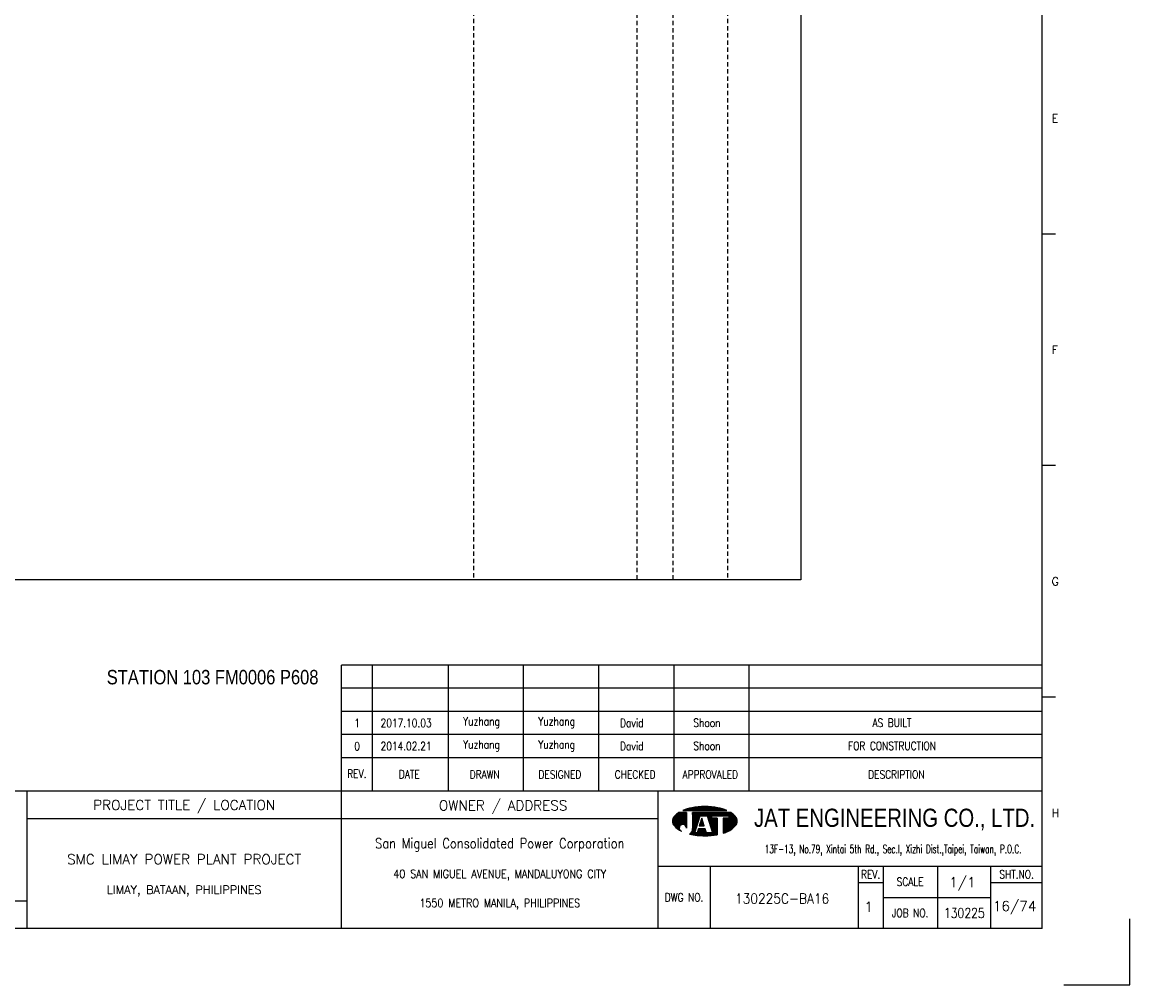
# Model space of a CAD drawing. Extents: x 1509 to 2475, y -135 to 547.
# Tile 3 of 4: x 2090 to 2475, y -135 to 199. Entities that reach past the tile are written whole.
import ezdxf
from ezdxf.enums import TextEntityAlignment as Align

# ---------------------------------------------------------------- set-up
doc = ezdxf.new("R2010")
doc.units = 0
doc.header["$MEASUREMENT"] = 0
doc.linetypes.add('HIDDEN', pattern=[4, 1.5, -1, 1.5])
doc.layers.get('0').update_dxf_attribs({"linetype": 'CONTINUOUS'})
doc.layers.get('DEFPOINTS').update_dxf_attribs({"linetype": 'CONTINUOUS'})
for name, color, linetype in [('B_DIM', 7, 'CONTINUOUS'), ('CON', 4, 'CONTINUOUS'), ('DCS', 7, 'CONTINUOUS'), ('HID', 2, 'HIDDEN'), ('T', 2, 'CONTINUOUS'), ('TEXT', 7, 'CONTINUOUS'), ('圖框CON', 4, 'CONTINUOUS'), ('框線', 6, 'CONTINUOUS')]:
    doc.layers.add(name, color=color, linetype=linetype)
doc.styles.add('AEH', font='simplex', dxfattribs={"width": 0.8, "bigfont": 'ae'})
doc.styles.add('DAYUKP', font='complex', dxfattribs={"bigfont": 'DAYUKP.SHX'})
doc.styles.add('E2', font='simplex.shx', dxfattribs={"height": 2})
doc.styles.add('E3', font='simplex.shx', dxfattribs={"height": 3})
doc.styles.add('ROMANS', font='romans', dxfattribs={"width": 0.8})
doc.styles.add('style3', font='ARIALN.TTF')
doc.styles.add('WMF-Arial0', font='arial.ttf')

# ---------------------------------------------------------------- blocks, each defined once
blk = doc.blocks.new('1880-TITLE_BLK')
at = {"layer": 'TEXT', "color": 2, "linetype": 'Continuous', "style": 'E3'}
for tag, p in [('SCALE', (790.95, 31.17)), ('DWG_NO', (736.41, 26.44)), ('REV', (762.59, 23.97)), ('SHT_NO', (806.74, 23.97))]:
    blk.add_attdef(tag, text='', height=3, dxfattribs=at).set_placement(p, align=Align.MIDDLE)
at = {"layer": 'TEXT', "linetype": 'Continuous', "style": 'E2', "width": 0.6}
for tag, p in [('REV_DATE', (418.65, 19.76)), ('APPR_DATE', (492.93, 19.76))]:
    blk.add_attdef(tag, text='', height=2, dxfattribs=at).set_placement(p, align=Align.MIDDLE_LEFT)
blk = doc.blocks.new('1')
at = {"layer": 'B_DIM'}
for p, q in [((2181.53, 118.11), (1938.08, 118.11)), ((1938.08, 74.29), (1938.08, 118.11)), ((1948.92, 74.29), (1948.92, 118.11)), ((1975.28, 74.29), (1975.28, 118.11)), ((2001.39, 74.29), (2001.39, 118.11)), ((2027.5, 74.29), (2027.5, 118.11)), ((2053.62, 74.29), (2053.62, 118.11)), ((2079.73, 74.29), (2079.73, 118.11)), ((2181.53, 110.07), (1938.08, 110.07)), ((1938.08, 77.93), (1938.08, 104.33)), ((2181.53, 102.03), (1938.08, 102.03)), ((2181.53, 93.99), (1938.08, 93.99)), ((2181.53, 85.95), (1938.08, 85.95))]:
    blk.add_line(p, q, dxfattribs=at)
at = {"layer": 'DEFPOINTS'}
blk.add_lwpolyline([(2189, 7.08), (2211.97, 7.08), (2211.97, 30.05)], dxfattribs=at)
at = {"layer": 'T', "color": 0, "lineweight": -3}
for p, q in [((2053.09, 63.82), (2056.14, 66.87)), ((2053.09, 64.04), (2055.92, 66.87)), ((2053.11, 63.62), (2056.36, 66.87)), ((2053.12, 64.29), (2055.7, 66.87)), ((2053.14, 63.43), (2056.58, 66.87)), ((2053.18, 63.25), (2056.8, 66.87)), ((2053.18, 64.57), (2055.47, 66.87)), ((2053.24, 63.08), (2057.03, 66.87)), ((2053.29, 64.91), (2055.25, 66.87)), ((2053.3, 62.92), (2057.25, 66.87)), ((2053.37, 62.77), (2057.47, 66.87)), ((2053.45, 62.63), (2057.69, 66.87)), ((2053.54, 62.5), (2057.91, 66.86)), ((2053.61, 65.45), (2054.47, 66.31)), ((2053.64, 62.37), (2057.91, 66.64)), ((2053.74, 62.25), (2057.91, 66.42)), ((2053.84, 62.14), (2057.91, 66.2)), ((2053.95, 62.02), (2057.91, 65.98)), ((2054.07, 61.91), (2057.91, 65.75)), ((2054.18, 61.8), (2057.91, 65.53)), ((2056.94, 67.67), (2057.09, 67.82)), ((2057.16, 67.67), (2057.44, 67.95)), ((2057.39, 67.67), (2057.78, 68.07)), ((2057.61, 67.67), (2058.11, 68.18)), ((2057.83, 67.67), (2058.43, 68.27)), ((2058.05, 67.67), (2058.73, 68.35)), ((2058.27, 67.67), (2059.03, 68.43)), ((2058.49, 67.67), (2059.32, 68.49)), ((2058.72, 67.67), (2059.6, 68.55)), ((2058.94, 67.67), (2059.87, 68.6)), ((2059.16, 67.67), (2060.14, 68.65)), ((2059.38, 67.67), (2060.41, 68.7)), ((2059.6, 67.67), (2060.67, 68.74)), ((2059.82, 67.67), (2060.93, 68.77)), ((2060.05, 67.67), (2061.18, 68.81)), ((2060.05, 63.24), (2063.68, 66.87)), ((2060.05, 63.46), (2063.46, 66.87)), ((2060.05, 63.68), (2063.23, 66.87)), ((2060.05, 63.9), (2063.01, 66.87)), ((2060.05, 64.13), (2062.79, 66.87)), ((2060.05, 64.35), (2062.57, 66.87)), ((2060.05, 64.57), (2062.35, 66.87)), ((2060.05, 64.79), (2062.13, 66.87)), ((2060.05, 65.01), (2061.9, 66.87)), ((2060.05, 65.23), (2061.68, 66.87)), ((2060.05, 65.46), (2061.46, 66.87)), ((2060.05, 66.12), (2060.79, 66.87)), ((2060.05, 66.34), (2060.57, 66.87)), ((2060.05, 66.56), (2060.35, 66.87)), ((2060.05, 66.79), (2060.13, 66.87)), ((2060.05, 65.68), (2061.24, 66.87)), ((2060.05, 65.9), (2061.02, 66.87)), ((2060.05, 63.02), (2062.67, 65.64)), ((2060.27, 67.67), (2061.44, 68.84)), ((2060.49, 67.67), (2061.69, 68.87)), ((2060.71, 67.67), (2061.93, 68.89)), ((2060.93, 67.67), (2062.18, 68.91)), ((2061.15, 67.67), (2062.42, 68.93)), ((2061.38, 67.67), (2062.66, 68.95)), ((2061.6, 67.67), (2062.89, 68.97)), ((2061.82, 67.67), (2063.13, 68.98)), ((2062.04, 67.67), (2063.36, 68.99)), ((2062.26, 67.67), (2063.59, 69)), ((2062.48, 67.67), (2063.82, 69)), ((2062.71, 67.67), (2064.04, 69.01)), ((2062.83, 65.8), (2063.9, 66.87)), ((2062.93, 67.67), (2064.27, 69.01)), ((2063.05, 65.8), (2064.12, 66.87)), ((2063.15, 67.67), (2064.49, 69.01)), ((2063.27, 65.8), (2064.34, 66.87)), ((2063.37, 67.67), (2064.71, 69.01)), ((2063.49, 65.8), (2064.56, 66.87)), ((2063.59, 67.67), (2064.92, 69)), ((2063.72, 65.8), (2064.79, 66.87)), ((2063.81, 67.67), (2065.14, 69)), ((2063.94, 65.8), (2065.01, 66.87)), ((2064.04, 67.67), (2065.35, 68.99)), ((2064.16, 65.8), (2065.23, 66.87)), ((2064.26, 67.67), (2065.56, 68.98)), ((2064.38, 65.8), (2065.45, 66.87)), ((2064.48, 67.67), (2065.78, 68.97)), ((2064.6, 65.8), (2065.67, 66.87)), ((2064.7, 67.67), (2065.98, 68.95)), ((2064.82, 65.8), (2065.89, 66.87)), ((2064.92, 67.67), (2066.19, 68.94)), ((2065.05, 65.8), (2066.12, 66.87)), ((2065.14, 67.67), (2066.4, 68.92)), ((2065.16, 65.69), (2066.34, 66.87)), ((2065.22, 65.53), (2066.56, 66.87)), ((2065.27, 65.36), (2066.78, 66.87)), ((2065.32, 65.19), (2067, 66.87)), ((2065.37, 67.67), (2066.6, 68.9)), ((2065.38, 65.02), (2067.22, 66.87)), ((2065.43, 64.85), (2067.45, 66.87)), ((2065.48, 64.69), (2067.67, 66.87)), ((2065.54, 64.52), (2066.74, 65.71)), ((2065.59, 67.67), (2066.8, 68.88)), ((2065.59, 64.35), (2066.74, 65.49)), ((2065.81, 67.67), (2067, 68.86)), ((2066.03, 67.67), (2067.2, 68.84)), ((2066.25, 67.67), (2067.4, 68.82)), ((2066.47, 67.67), (2067.6, 68.79)), ((2066.7, 67.67), (2067.79, 68.77)), ((2066.82, 65.8), (2067.89, 66.87)), ((2066.92, 67.67), (2067.98, 68.74)), ((2067.04, 65.8), (2068.11, 66.87)), ((2067.14, 67.67), (2068.18, 68.71)), ((2067.26, 65.8), (2068.33, 66.87)), ((2067.36, 67.67), (2068.37, 68.68)), ((2067.48, 65.8), (2068.55, 66.87)), ((2067.58, 67.67), (2068.56, 68.64)), ((2067.71, 65.8), (2068.78, 66.87)), ((2067.81, 67.67), (2068.75, 68.61)), ((2067.93, 65.8), (2069, 66.87)), ((2068.03, 67.67), (2068.93, 68.58)), ((2068.15, 65.8), (2069.22, 66.87)), ((2068.25, 67.67), (2069.12, 68.54)), ((2068.37, 65.8), (2069.44, 66.87)), ((2068.47, 67.67), (2069.3, 68.5)), ((2068.59, 65.8), (2069.66, 66.87)), ((2068.69, 67.67), (2069.48, 68.46)), ((2068.81, 65.8), (2069.88, 66.87)), ((2068.91, 67.67), (2069.66, 68.42)), ((2069.04, 65.8), (2070.11, 66.87)), ((2069.14, 67.67), (2069.84, 68.37)), ((2069.26, 65.8), (2070.33, 66.87)), ((2069.36, 67.67), (2070.01, 68.33)), ((2069.48, 65.8), (2070.55, 66.87)), ((2069.58, 67.67), (2070.19, 68.28)), ((2069.7, 65.8), (2070.77, 66.87)), ((2069.8, 67.67), (2070.36, 68.23)), ((2069.92, 65.8), (2070.99, 66.87)), ((2070.02, 67.67), (2070.53, 68.18)), ((2070.14, 65.8), (2071.21, 66.87)), ((2070.24, 67.67), (2070.7, 68.13)), ((2070.37, 65.8), (2071.44, 66.87)), ((2070.47, 67.67), (2070.87, 68.07)), ((2070.59, 65.8), (2071.66, 66.87)), ((2070.69, 67.67), (2071.03, 68.02)), ((2070.75, 63.08), (2074.07, 66.4)), ((2070.75, 62.86), (2074.19, 66.3)), ((2070.75, 62.63), (2074.31, 66.2)), ((2070.75, 62.41), (2074.43, 66.09)), ((2070.75, 62.19), (2074.54, 65.98)), ((2070.75, 61.97), (2074.66, 65.87)), ((2070.75, 61.75), (2074.77, 65.76)), ((2070.75, 61.53), (2074.87, 65.65)), ((2070.75, 61.3), (2074.98, 65.53)), ((2070.81, 65.8), (2071.88, 66.87)), ((2070.91, 67.67), (2071.2, 67.96)), ((2071.03, 65.8), (2072.1, 66.87)), ((2071.13, 67.67), (2071.36, 67.9)), ((2071.25, 65.8), (2072.32, 66.87)), ((2071.35, 67.67), (2071.52, 67.84)), ((2071.47, 65.8), (2072.54, 66.87)), ((2071.57, 67.67), (2071.68, 67.77)), ((2071.7, 65.8), (2072.77, 66.87)), ((2071.8, 67.67), (2071.83, 67.71)), ((2071.92, 65.8), (2072.99, 66.87)), ((2072.14, 65.8), (2073.21, 66.87)), ((2072.36, 65.8), (2073.43, 66.87)), ((2072.58, 65.8), (2073.57, 66.78)), ((2072.62, 65.62), (2073.7, 66.69)), ((2072.62, 65.39), (2073.83, 66.6)), ((2072.62, 65.17), (2073.95, 66.5)), ((2054.29, 61.7), (2057.91, 65.31)), ((2054.41, 61.59), (2057.91, 65.09)), ((2054.53, 61.49), (2057.91, 64.87)), ((2054.65, 61.39), (2057.91, 64.65)), ((2054.78, 61.29), (2055.59, 62.11)), ((2054.9, 61.2), (2055.48, 61.77)), ((2056.12, 62.63), (2057.91, 64.42)), ((2056.46, 62.75), (2057.91, 64.2)), ((2056.7, 62.77), (2057.91, 63.98)), ((2056.9, 62.75), (2057.91, 63.76)), ((2057.08, 62.71), (2057.91, 63.54)), ((2057.23, 62.64), (2057.91, 63.32)), ((2057.37, 62.56), (2057.91, 63.09)), ((2057.5, 62.46), (2057.91, 62.87)), ((2057.61, 62.35), (2057.91, 62.65)), ((2057.7, 62.23), (2057.91, 62.43)), ((2057.79, 62.09), (2057.91, 62.21)), ((2057.85, 61.93), (2057.91, 61.99)), ((2057.89, 61.75), (2057.91, 61.76)), ((2059.09, 59.4), (2061.43, 61.74)), ((2059.86, 60.39), (2061.54, 62.07)), ((2059.98, 60.73), (2061.64, 62.39)), ((2060.03, 61), (2061.74, 62.72)), ((2060.05, 62.8), (2062.57, 65.32)), ((2060.05, 62.57), (2062.47, 64.99)), ((2060.05, 62.35), (2062.36, 64.67)), ((2060.05, 62.13), (2062.26, 64.34)), ((2060.05, 61.91), (2062.16, 64.02)), ((2060.05, 61.69), (2062.05, 63.69)), ((2060.05, 61.46), (2061.95, 63.37)), ((2062.45, 62.32), (2063.71, 63.57)), ((2062.5, 62.58), (2063.65, 63.74)), ((2062.6, 62.91), (2063.6, 63.91)), ((2062.68, 62.32), (2063.76, 63.4)), ((2062.7, 63.23), (2063.55, 64.08)), ((2062.8, 63.56), (2063.49, 64.25)), ((2062.9, 62.32), (2063.81, 63.24)), ((2062.91, 63.88), (2063.44, 64.42)), ((2063.01, 64.2), (2063.39, 64.58)), ((2063.11, 64.53), (2063.33, 64.75)), ((2063.12, 62.32), (2063.87, 63.07)), ((2063.21, 64.85), (2063.28, 64.92)), ((2063.34, 62.32), (2063.92, 62.9)), ((2063.56, 62.32), (2063.97, 62.73)), ((2063.78, 62.32), (2064.03, 62.56)), ((2064.01, 62.32), (2064.08, 62.39)), ((2065.65, 64.18), (2066.74, 65.27)), ((2065.7, 64.01), (2066.74, 65.05)), ((2065.75, 63.84), (2066.9, 65)), ((2065.81, 63.68), (2067.12, 65)), ((2065.86, 63.51), (2067.35, 65)), ((2065.91, 63.34), (2067.57, 65)), ((2065.97, 63.17), (2067.79, 65)), ((2066.02, 63), (2068.01, 65)), ((2066.07, 62.84), (2068.23, 65)), ((2066.13, 62.67), (2068.46, 65)), ((2066.18, 62.5), (2068.61, 64.93)), ((2066.23, 62.33), (2068.61, 64.71)), ((2066.29, 62.16), (2068.61, 64.48)), ((2066.34, 61.99), (2068.61, 64.26)), ((2066.39, 61.83), (2068.61, 64.04)), ((2066.45, 61.66), (2068.61, 63.82)), ((2066.5, 61.49), (2068.61, 63.6)), ((2066.56, 61.32), (2068.61, 63.38)), ((2066.61, 61.15), (2068.61, 63.15)), ((2066.66, 60.99), (2068.61, 62.93)), ((2066.72, 60.82), (2068.61, 62.71)), ((2066.77, 60.65), (2068.61, 62.49)), ((2066.82, 60.48), (2068.61, 62.27)), ((2066.88, 60.31), (2068.61, 62.05)), ((2066.93, 60.14), (2068.61, 61.82)), ((2066.98, 59.98), (2068.61, 61.6)), ((2070.75, 61.08), (2075.08, 65.41)), ((2070.75, 60.86), (2075.17, 65.28)), ((2070.75, 60.64), (2075.25, 65.14)), ((2070.75, 63.96), (2071.78, 65)), ((2070.75, 63.74), (2072, 65)), ((2070.75, 63.52), (2072.22, 65)), ((2070.75, 63.3), (2072.45, 65)), ((2070.75, 64.41), (2071.34, 65)), ((2070.75, 64.19), (2071.56, 65)), ((2070.75, 64.85), (2070.89, 65)), ((2070.75, 64.63), (2071.12, 65)), ((2070.75, 60.42), (2075.33, 64.99)), ((2070.75, 60.2), (2075.39, 64.84)), ((2070.75, 59.97), (2075.45, 64.67)), ((2070.75, 59.75), (2075.5, 64.5)), ((2071.07, 59.85), (2075.53, 64.32)), ((2071.42, 59.97), (2075.56, 64.12)), ((2071.78, 60.12), (2075.57, 63.9)), ((2072.17, 60.28), (2075.55, 63.67)), ((2072.59, 60.48), (2075.51, 63.4)), ((2073.08, 60.75), (2075.42, 63.1)), ((2073.74, 61.19), (2075.24, 62.69)), ((2055.03, 61.11), (2055.46, 61.53)), ((2055.16, 61.01), (2055.47, 61.33)), ((2055.3, 60.93), (2055.52, 61.15)), ((2055.43, 60.84), (2055.59, 60.99)), ((2055.57, 60.76), (2055.67, 60.85)), ((2055.71, 60.67), (2055.76, 60.73)), ((2055.85, 60.59), (2055.88, 60.62)), ((2056, 60.52), (2056, 60.52)), ((2056.14, 60.44), (2056.14, 60.44)), ((2057.91, 61.54), (2057.91, 61.55)), ((2059.28, 59.36), (2061.33, 61.42)), ((2059.46, 59.32), (2061.23, 61.09)), ((2059.64, 59.29), (2061.12, 60.77)), ((2059.83, 59.25), (2061.02, 60.44)), ((2060.02, 59.22), (2060.92, 60.12)), ((2060.05, 61.24), (2060.05, 61.24)), ((2060.21, 59.19), (2060.93, 59.91)), ((2060.4, 59.16), (2061.15, 59.91)), ((2060.59, 59.13), (2061.38, 59.91)), ((2060.78, 59.1), (2061.6, 59.91)), ((2060.98, 59.07), (2063.16, 61.25)), ((2061.17, 59.04), (2063.38, 61.25)), ((2061.37, 59.02), (2063.6, 61.25)), ((2061.57, 59), (2063.82, 61.25)), ((2061.68, 59.99), (2062.94, 61.25)), ((2061.77, 58.97), (2064.04, 61.25)), ((2061.78, 60.32), (2062.71, 61.25)), ((2061.88, 60.64), (2062.49, 61.25)), ((2061.97, 58.95), (2064.27, 61.25)), ((2061.99, 60.96), (2062.27, 61.25)), ((2062.17, 58.94), (2064.45, 61.21)), ((2062.38, 58.92), (2064.51, 61.05)), ((2062.58, 58.9), (2064.56, 60.88)), ((2062.79, 58.89), (2064.61, 60.71)), ((2063, 58.88), (2064.67, 60.54)), ((2063.21, 58.87), (2064.72, 60.37)), ((2063.43, 58.86), (2064.77, 60.2)), ((2063.64, 58.85), (2064.82, 60.03)), ((2063.86, 58.85), (2064.92, 59.91)), ((2064.08, 58.84), (2065.15, 59.91)), ((2064.3, 58.84), (2065.37, 59.91)), ((2064.52, 58.84), (2065.59, 59.91)), ((2064.74, 58.85), (2065.81, 59.91)), ((2064.97, 58.85), (2066.03, 59.91)), ((2065.2, 58.86), (2066.25, 59.91)), ((2065.43, 58.87), (2066.48, 59.91)), ((2065.66, 58.88), (2066.7, 59.91)), ((2065.9, 58.89), (2066.92, 59.91)), ((2066.14, 58.91), (2068.61, 61.38)), ((2066.38, 58.93), (2068.61, 61.16)), ((2066.62, 58.95), (2068.61, 60.94)), ((2066.87, 58.97), (2068.61, 60.72)), ((2067.11, 59), (2068.61, 60.49)), ((2067.37, 59.03), (2068.61, 60.27)), ((2067.62, 59.06), (2068.61, 60.05)), ((2067.88, 59.1), (2068.61, 59.83)), ((2068.14, 59.14), (2068.61, 59.61)), ((2068.4, 59.18), (2068.61, 59.38))]:
    blk.add_line(p, q, dxfattribs=at)
at = {"layer": 'T', "lineweight": -3}
for p, q in [((2057.91, 66.87), (2055.21, 66.87)), ((2056.73, 67.67), (2071.93, 67.67)), ((2057.91, 66.87), (2057.91, 61.52)), ((2073.45, 66.87), (2060.05, 66.87)), ((2060.05, 66.33), (2060.05, 66.87)), ((2060.05, 66.87), (2060.05, 61.23)), ((2060.85, 59.91), (2062.72, 65.8)), ((2062.72, 65.8), (2065.13, 65.8)), ((2063.79, 65.8), (2065.13, 65.8)), ((2065.13, 65.8), (2067, 59.91)), ((2066.74, 65.8), (2072.62, 65.8)), ((2066.74, 65), (2066.74, 65.8)), ((2072.62, 65.8), (2072.62, 65)), ((2061.8, 63.05), (2060.05, 61.24)), ((2063.26, 65), (2062.41, 62.32)), ((2062.41, 62.32), (2064.1, 62.32)), ((2064.1, 62.32), (2063.26, 65)), ((2068.61, 65), (2066.74, 65)), ((2068.61, 65), (2068.61, 59.21)), ((2072.62, 65), (2070.75, 65)), ((2070.75, 65), (2070.75, 59.74)), ((2061.65, 59.91), (2060.85, 59.91)), ((2062.08, 61.25), (2061.65, 59.91)), ((2064.44, 61.25), (2062.08, 61.25)), ((2064.86, 59.91), (2064.44, 61.25)), ((2067, 59.91), (2064.86, 59.91))]:
    blk.add_line(p, q, dxfattribs=at)
for centre, major_axis, start_param, end_param in [((2055.58, 63.92), (1.76, 1.76), 1.614811, 2.356194), ((2059.72, 60.14), (-5.73, 5.73), 6.088179, 6.3272), ((2062.5, 54), (-10.49, 10.49), 5.683021, 5.897183), ((2064.33, 44.23), (-17.52, 17.52), 5.497787, 5.683021), ((2064.33, 44.23), (17.52, 17.52), 0.600164, 0.785398), ((2066.16, 54), (10.49, 10.49), 0.386002, 0.600164), ((2068.93, 60.14), (-5.73, 5.73), 4.668374, 4.907395), ((2073.07, 63.92), (-1.76, 1.76), 3.926991, 4.668374), ((2055.58, 63.92), (-1.76, 1.76), 0.785398, 1.526782), ((2059.72, 67.71), (5.73, 5.73), 3.097578, 3.478972), ((2056.68, 61.54), (-0.868, 0.868), 3.906164, 8.245601), ((2068.93, 67.71), (-5.73, 5.73), 2.781027, 3.185607), ((2073.07, 63.92), (1.76, 1.76), 4.756403, 5.497787), ((2057.88, 61.28), (1.53, 1.53), 4.470635, 5.546585), ((2064.33, 83.62), (17.52, 17.52), 3.710226, 3.926991), ((2064.33, 83.62), (17.52, 17.52), 3.926991, 4.100643), ((2066.16, 73.85), (-10.49, 10.49), 2.670765, 2.781027)]:
    blk.add_ellipse(centre, major_axis=major_axis, ratio=1, start_param=start_param, end_param=end_param, dxfattribs=at)
at = {"layer": '圖框CON'}
for p, q in [((2186.14, 267.8), (2181.53, 267.8)), ((2186.14, 187.4), (2181.53, 187.4)), ((2186.14, 107), (2181.53, 107)), ((2048.1, 48.3), (2181.53, 48.3)), ((2066.14, 48.3), (2066.14, 26.6)), ((2117.55, 48.3), (2117.55, 26.6)), ((2126.28, 48.3), (2126.28, 26.6)), ((2145.25, 26.6), (2145.25, 48.3)), ((2163.72, 26.6), (2163.72, 48.3)), ((2117.55, 42.62), (2126.28, 42.62)), ((2163.72, 42.62), (2181.53, 42.62)), ((2126.28, 37.45), (2163.72, 37.45))]:
    blk.add_line(p, q, dxfattribs=at)
for points in [[(1828.89, 26.6), (1828.89, 74.29)], [(1938.08, 26.6), (1938.08, 74.29)], [(2048.1, 26.6), (2048.1, 74.29)], [(2048.1, 64.75), (1828.89, 64.75)], [(1828.89, 36.15), (1802.67, 36.15), (1651.45, 36.15)]]:
    blk.add_lwpolyline(points, dxfattribs=at)
at = {"layer": '框線'}
for p, q in [((2181.53, 26.6), (2181.53, 669.81)), ((2181.53, 74.29), (1308.62, 74.29)), ((2181.53, 26.6), (1308.62, 26.6))]:
    blk.add_line(p, q, dxfattribs=at)
at = {"style": 'DAYUKP'}
for s, p in [('E', (2184.79, 307.99)), ('F', (2184.79, 227.59)), ('G', (2184.79, 147.19)), ('H', (2184.79, 66.79))]:
    blk.add_text(s, height=2.87, dxfattribs=at).set_placement(p, align=Align.MIDDLE_LEFT)
at = {"style": 'WMF-Arial0', "width": 0.8}
blk.add_text('JAT ENGINEERING CO., LTD.', height=6.3172, dxfattribs=at).set_placement((2130.24, 64.55), align=Align.MIDDLE)
at = {"color": 2, "ltscale": 500, "style": 'ROMANS', "width": 0.85}
blk.add_text('San Miguel Consolidated Power Corporation', height=3.4457, dxfattribs=at).set_placement((1993.09, 56.23), align=Align.MIDDLE_CENTER)
at = {"color": 2, "ltscale": 500, "style": 'ROMANS'}
for s, height, p in [('SMC LIMAY POWER PLANT PROJECT', 3.4457, (1883.48, 50.7)), ('LIMAY, BATAAN, PHILIPPINES', 2.8714, (1883.48, 40.08))]:
    blk.add_text(s, height=height, dxfattribs=at).set_placement(p, align=Align.MIDDLE_CENTER)
at = {"color": 4, "ltscale": 500, "style": 'ROMANS', "width": 0.85}
for s, p in [('40 SAN MIGUEL AVENUE, MANDALUYONG CITY', (1993.09, 45.61)), ('1550 METRO MANILA, PHILIPPINES', (1993.09, 35.51))]:
    blk.add_text(s, height=2.8714, dxfattribs=at).set_placement(p, align=Align.MIDDLE_CENTER)
at = {"layer": 'B_DIM', "style": 'AEH', "width": 0.8}
for s, height, p in [('REV.', 2.871, (1943.45, 80.37)), ('DATE', 2.871, (1961.68, 80.21)), ('DRAWN', 2.871, (1987.87, 80.12)), ('DESIGNED', 2.871, (2013.98, 80.12)), ('CHECKED', 2.871, (2040.1, 80.12)), ('APPROVALED', 2.871, (2066.21, 80.12)), ('DESCRIPTION', 2.8714, (2130.87, 80.12))]:
    blk.add_text(s, height=height, dxfattribs=at).set_placement(p, align=Align.MIDDLE)
at = {"layer": 'HID', "ltscale": 500, "style": 'ROMANS'}
for s, p in [('PROJECT TITLE / LOCATION', (1883.48, 69.28)), ('OWNER / ADDRESS', (1994.25, 69.12))]:
    blk.add_text(s, height=3.4457, dxfattribs=at).set_placement(p, align=Align.MIDDLE)
at = {"layer": 'HID', "color": 7, "style": 'ROMANS', "width": 0.8}
for s, p in [('REV.', (2121.92, 45.46)), ('SHT.NO.', (2172.62, 45.46)), ('SCALE', (2135.64, 42.87)), ('DWG NO.', (2057.12, 37.45)), ('JOB NO.', (2135.64, 32.03))]:
    blk.add_text(s, height=2.871, dxfattribs=at).set_placement(p, align=Align.MIDDLE)
at = {"layer": 'T', "color": 2, "ltscale": 500, "style": 'ROMANS', "width": 0.65}
blk.add_text('13F-13, No.79, Xintai 5th Rd., Sec.I, Xizhi Dist.,Taipei, Taiwan, P.O.C.', height=2.8714, dxfattribs=at).set_placement((2129.74, 52.81), align=Align.CENTER)

msp = doc.modelspace()

# ---------------------------------------------------------------- linework, layer by layer
at = {"layer": 'CON'}
msp.add_lwpolyline([(1646.96, 505.52), (2360.96, 505.52), (2360.96, 5.72), (1646.96, 5.72)], close=True, dxfattribs=at)
at = {"layer": 'HID'}
for p, q in [((2247.21, 505.52), (2247.21, 5.72)), ((2303.91, 504.82), (2303.91, 5.72)), ((2316.51, 504.82), (2316.51, 5.72)), ((2335.41, 505.52), (2335.41, 5.72))]:
    msp.add_line(p, q, dxfattribs=at)

# ---------------------------------------------------------------- block references
msp.add_blockref('1', (263.25, -142.01))
at = {"layer": 'TEXT', "color": 0}
ref = msp.add_blockref('1880-TITLE_BLK', (1508.6, -135.35), dxfattribs=dict(at, xscale=1.148576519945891, yscale=1.148576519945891, zscale=1.148576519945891))
ref.add_attrib('DWG_NO', '130225C-BA16', dxfattribs={"color": 2, "linetype": 'Continuous', "height": 3.4457, "style": 'E3', "width": 0.9}).set_placement((2354.42, -104.98), align=Align.MIDDLE)
ref.add_attrib('REV', '1', dxfattribs={"color": 2, "linetype": 'Continuous', "height": 3.45, "style": 'E3'}).set_placement((2384.49, -107.82), align=Align.MIDDLE)
ref.add_attrib('SCALE', '1/1', dxfattribs={"color": 2, "linetype": 'Continuous', "height": 3.446, "style": 'E3'}).set_placement((2417.06, -99.56), align=Align.MIDDLE)
ref.add_attrib('SHT_NO', '16/74', dxfattribs={"color": 2, "linetype": 'Continuous', "height": 3.446, "style": 'E3'}).set_placement((2435.2, -107.82), align=Align.MIDDLE)

# ---------------------------------------------------------------- texts
at = {"layer": 'DCS', "linetype": 'ByBlock', "style": 'style3'}
msp.add_text('STATION 103 FM0006 P608', height=5, dxfattribs=at).set_placement((2119.82, -30.58))
at = {"layer": 'T', "style": 'AEH', "width": 0.8}
for s, height, p in [('1', 2.87, (2206.78, -44.04)), ('2017.10.03', 2.871, (2223.79, -44)), ('Yuzhang', 2.871, (2249.99, -43.92)), ('Yuzhang', 2.871, (2276.1, -43.92)), ('David', 2.871, (2302.21, -43.92)), ('Shoon', 2.871, (2328.32, -43.92)), ('AS BUILT', 2.871, (2392.6, -43.92)), ('Yuzhang', 2.871, (2249.99, -51.96)), ('Yuzhang', 2.871, (2276.1, -51.96)), ('David', 2.871, (2302.21, -51.96)), ('Shoon', 2.871, (2328.32, -51.96)), ('0', 2.87, (2206.78, -52.08)), ('2014.02.21', 2.871, (2223.79, -52.04)), ('FOR CONSTRUCTION', 2.8714, (2392.6, -51.96))]:
    msp.add_text(s, height=height, dxfattribs=at).set_placement(p, align=Align.MIDDLE)
at = {"layer": 'TEXT', "color": 2, "style": 'E3', "width": 0.8}
msp.add_text('130225', height=3.446, dxfattribs=at).set_placement((2417.73, -109.99), align=Align.MIDDLE_CENTER)

doc.saveas('drawing.dxf')
